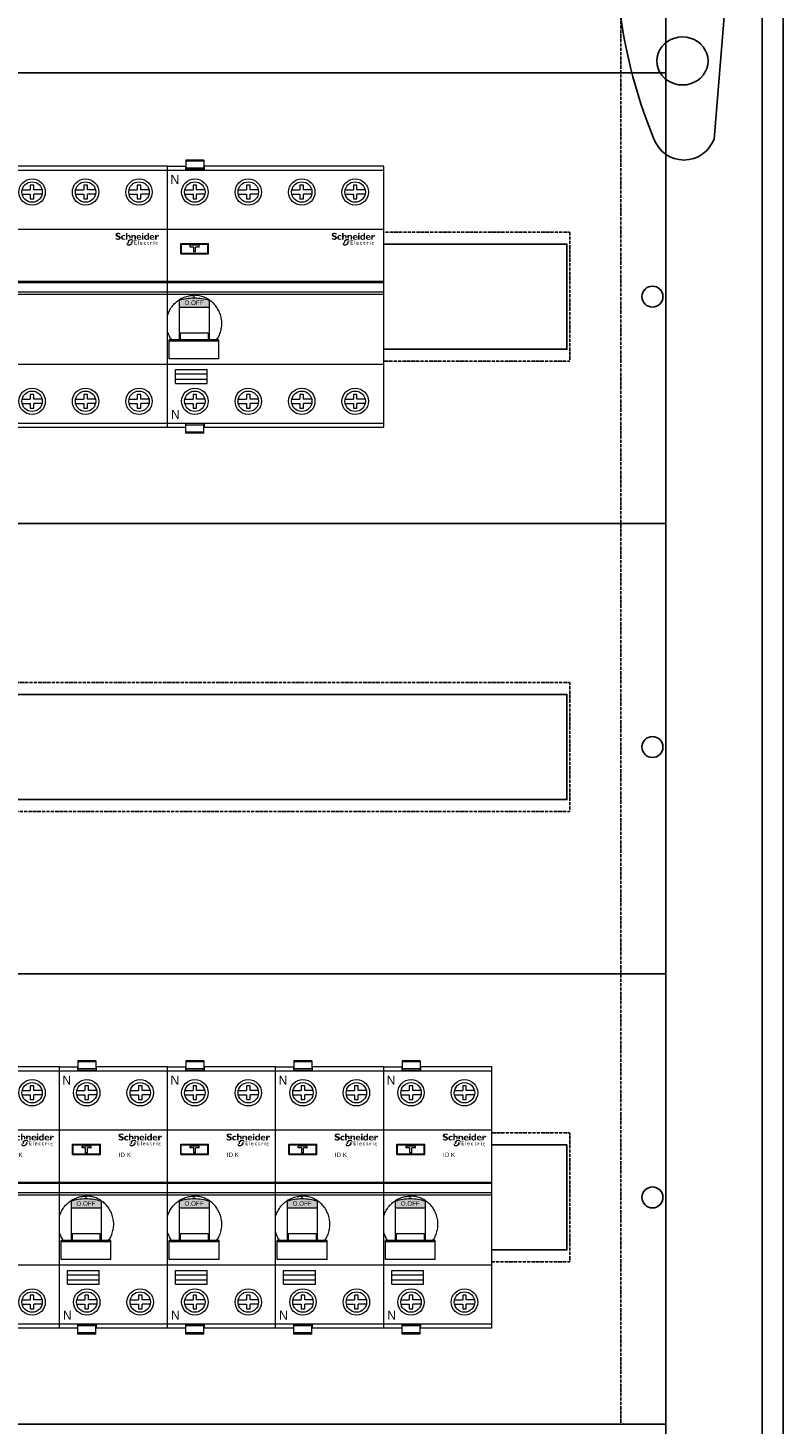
# Model space of a CAD drawing. Header units: millimetres. Extents: x 53896 to 55996, y -16755 to -13785.
# Tile 8 of 24: x 54420 to 54671, y -15290 to -14825. Entities that reach past the tile are written whole.
import ezdxf
from ezdxf.enums import TextEntityAlignment as Align

# ---------------------------------------------------------------- set-up
doc = ezdxf.new("R2010")
doc.units = ezdxf.units.MM
doc.header["$MEASUREMENT"] = 0
doc.linetypes.add('POINTILLE', pattern=[0.2, 0.06, -0.14])
doc.layers.add('2DE_OBJ_Schneider-Apparatus', color=7, linetype='Continuous', lineweight=18)
doc.layers.add('2DE_OBJ_Schneider-Logo', color=112, linetype='Continuous', lineweight=0)
for name, color, linetype in [('CP_WIPEOUT', 254, 'Continuous'), ('LAYER1', 7, 'Continuous'), ('LAYER13', 7, 'Continuous'), ('LAYER19', 7, 'Continuous'), ('LAYER27', 7, 'Continuous'), ('LAYER3', 7, 'Continuous')]:
    doc.layers.add(name, color=color, linetype=linetype)
doc.styles.add('CP_ATTR', font='arial.ttf')

# ---------------------------------------------------------------- blocks, each defined once
blk = doc.blocks.new('SYMBOLE_G')
at = {"layer": 'LAYER19', "color": 7}
blk.add_lwpolyline([(548, -15), (580, -15), (580, -1665), (548, -1665)], close=True, dxfattribs=at)
at = {"layer": 'LAYER27', "color": 7}
for points in [[(7, -5), (587, -5), (587, -1675), (7, -1675)], [(562, -911), (561.9, -909.7), (561.6, -908.5), (561.1, -907.4), (560.4, -906.3), (559.5, -905.3), (558.5, -904.5), (557.4, -903.9), (556.1, -903.4), (554.8, -903.1), (553.5, -903), (552.2, -903.1), (550.9, -903.4), (549.6, -903.9), (548.5, -904.5), (547.5, -905.3), (546.6, -906.3), (545.9, -907.4), (545.4, -908.5), (545.1, -909.7), (545, -911), (545.1, -912.3), (545.4, -913.5), (545.9, -914.6), (546.6, -915.7), (547.5, -916.7), (548.5, -917.5), (549.6, -918.1), (550.9, -918.6), (552.2, -918.9), (553.5, -919), (554.8, -918.9), (556.1, -918.6), (557.4, -918.1), (558.5, -917.5), (559.5, -916.7), (560.4, -915.7), (561.1, -914.6), (561.6, -913.5), (561.9, -912.3)]]:
    blk.add_lwpolyline(points, close=True, dxfattribs=at)
for points in [[(535, -839, 0.15181), (544, -937, 0.15181)], [(544, -937, 0.7), (564, -937, 0.7)]]:
    blk.add_lwpolyline(points, format="xyb", dxfattribs=at)
blk.add_lwpolyline([(564, -937), (572, -839)], dxfattribs=at)
at = {"layer": 'LAYER3', "color": 7}
blk.add_lwpolyline([(15, -15), (580, -15), (580, -1665), (15, -1665)], close=True, dxfattribs=at)
blk.add_lwpolyline([(15, -15), (580, -15), (580, -1665), (15, -1665)], close=True, dxfattribs=at)
blk = doc.blocks.new('__EDIGRA2__3466_G')
at = {"layer": 'LAYER13', "color": 7, "linetype": 'POINTILLE'}
blk.add_lwpolyline([(15, 0), (485, 0), (485, -150), (15, -150)], close=True, dxfattribs=at)
at = {"layer": 'LAYER13', "color": 7}
blk.add_lwpolyline([(35, -57), (467, -57), (467, -92), (35, -92)], close=True, dxfattribs=at)
at = {"layer": 'LAYER19', "color": 7}
blk.add_lwpolyline([(0, 0), (500, 0), (500, -150), (0, -150)], close=True, dxfattribs=at)
at = {"layer": 'LAYER19', "color": 253, "linetype": 'POINTILLE'}
blk.add_lwpolyline([(36, -53), (468, -53), (468, -96), (36, -96)], close=True, dxfattribs=at)
at = {"layer": 'LAYER19', "color": 7}
for centre in [(4.5, -74.5), (495.5, -74.5)]:
    blk.add_circle(centre, 3.5, dxfattribs=at)
blk = doc.blocks.new('__EDIGRA2__3468_G')
at = {"layer": 'LAYER13', "color": 7, "linetype": 'POINTILLE'}
blk.add_lwpolyline([(15, 0), (485, 0), (485, -150), (15, -150)], close=True, dxfattribs=at)
at = {"layer": 'LAYER13', "color": 7}
blk.add_lwpolyline([(35, -57), (467, -57), (467, -92), (35, -92)], close=True, dxfattribs=at)
at = {"layer": 'LAYER19', "color": 7}
blk.add_lwpolyline([(0, 0), (500, 0), (500, -150), (0, -150)], close=True, dxfattribs=at)
at = {"layer": 'LAYER19', "color": 253, "linetype": 'POINTILLE'}
blk.add_lwpolyline([(36, -53), (468, -53), (468, -96), (36, -96)], close=True, dxfattribs=at)
at = {"layer": 'LAYER19', "color": 7}
for centre in [(4.5, -74.5), (495.5, -74.5)]:
    blk.add_circle(centre, 3.5, dxfattribs=at)
blk = doc.blocks.new('Logo Schneider_2009')
for points in [[(1.6, 8.1), (1.9, 8), (2.2, 7.9), (2.5, 7.8), (2.7, 7.7), (3, 7.5), (3.2, 7.4), (3.3, 7.3), (3.3, 7.1), (3.3, 7), (3.2, 6.9), (3.1, 6.7), (3, 6.6), (2.7, 6.6), (2.4, 6.6), (2.4, 6.6), (2.2, 6.6), (2, 6.6), (1.8, 6.6), (1.5, 6.7), (1.3, 6.8), (1.1, 6.9), (0.9, 7), (0.6, 7.2), (0.4, 7.3), (0.4, 6), (0.4, 6), (0.7, 5.9), (0.9, 5.8), (1.2, 5.7), (1.4, 5.6), (1.6, 5.5), (1.9, 5.5), (2.1, 5.5), (2.3, 5.4), (2.5, 5.4), (2.6, 5.4), (2.9, 5.4), (3.1, 5.5), (3.4, 5.5), (3.6, 5.6), (3.8, 5.7), (4, 5.8), (4.2, 5.9), (4.3, 6), (4.5, 6.2), (4.6, 6.4), (4.7, 6.6), (4.8, 6.8), (4.8, 7), (4.8, 7.3), (4.8, 7.3), (4.8, 7.6), (4.8, 7.8), (4.7, 8), (4.6, 8.2), (4.4, 8.4), (4.2, 8.6), (4, 8.7), (4, 8.7), (3.8, 8.8), (3.7, 8.9), (3.5, 9), (3.2, 9.1), (2.9, 9.2), (2.6, 9.4), (2.4, 9.4), (2.1, 9.6), (1.9, 9.7), (1.8, 9.9), (1.8, 10), (1.8, 10), (1.8, 10.2), (1.9, 10.3), (2.1, 10.4), (2.4, 10.5), (2.7, 10.5), (2.7, 10.5), (2.9, 10.5), (3.1, 10.5), (3.3, 10.4), (3.5, 10.4), (3.8, 10.3), (4, 10.2), (4.3, 10.1), (4.6, 10), (4.6, 11.1), (4.4, 11.2), (4.2, 11.3), (3.9, 11.4), (3.7, 11.4), (3.4, 11.5), (3.2, 11.5), (3, 11.6), (2.8, 11.6), (2.5, 11.6), (2.4, 11.6), (2.2, 11.6), (1.9, 11.5), (1.7, 11.5), (1.4, 11.4), (1.2, 11.3), (1, 11.2), (0.9, 11.1), (0.8, 11.1), (0.6, 10.9), (0.5, 10.8), (0.4, 10.6), (0.3, 10.3), (0.3, 10.1), (0.2, 9.9), (0.2, 9.8), (0.3, 9.5), (0.3, 9.3), (0.4, 9.1), (0.5, 8.9), (0.7, 8.7), (0.8, 8.6), (1, 8.4), (1.1, 8.4), (1.2, 8.3), (1.4, 8.2)], [(8.8, 6.6), (8.6, 6.5), (8.3, 6.5), (8.1, 6.4), (7.9, 6.4), (7.7, 6.4), (7.7, 6.4), (7.4, 6.4), (7.2, 6.4), (7, 6.5), (6.8, 6.7), (6.7, 6.9), (6.6, 7.1), (6.5, 7.3), (6.5, 7.6), (6.5, 7.8), (6.6, 8), (6.6, 8.2), (6.7, 8.3), (6.9, 8.5), (7, 8.6), (7.2, 8.7), (7.5, 8.7), (7.7, 8.7), (7.9, 8.7), (8.1, 8.7), (8.3, 8.6), (8.6, 8.5), (8.8, 8.4), (8.8, 9.4), (8.6, 9.5), (8.4, 9.5), (8.1, 9.6), (7.9, 9.6), (7.7, 9.6), (7.4, 9.7), (7.3, 9.6), (7, 9.6), (6.8, 9.6), (6.6, 9.5), (6.3, 9.4), (6.1, 9.3), (5.9, 9.2), (5.8, 9.1), (5.7, 9), (5.6, 8.9), (5.4, 8.7), (5.3, 8.5), (5.2, 8.3), (5.2, 8), (5.1, 7.8), (5.1, 7.5), (5.1, 7.5), (5.1, 7.2), (5.2, 7), (5.2, 6.8), (5.3, 6.6), (5.5, 6.4), (5.6, 6.2), (5.8, 6), (5.9, 5.9), (6.1, 5.8), (6.3, 5.7), (6.5, 5.6), (6.7, 5.5), (7, 5.5), (7.2, 5.5), (7.5, 5.4), (7.6, 5.5), (7.9, 5.5), (8.1, 5.5), (8.3, 5.6), (8.6, 5.6), (8.8, 5.7)], [(12.3, 6.4), (12.2, 6.3), (12.2, 7.8), (12.1, 8.1), (12.1, 8.3), (12, 8.5), (11.8, 8.6), (11.7, 8.7), (11.5, 8.7), (11.3, 8.7), (11.1, 8.6), (11, 8.5), (10.8, 8.3), (10.7, 8.1), (10.7, 5.5), (9.4, 5.5), (9.4, 11.5), (10.7, 11.5), (10.7, 9), (10.7, 9), (10.8, 9.2), (11, 9.3), (11.2, 9.5), (11.4, 9.6), (11.6, 9.6), (11.9, 9.7), (11.9, 9.7), (12.2, 9.6), (12.4, 9.6), (12.7, 9.5), (12.9, 9.4), (13, 9.3), (13.1, 9.1), (13.2, 8.9), (13.3, 8.7), (13.4, 8.5), (13.4, 8.3), (13.4, 8.1), (13.4, 6.9), (13.3, 6.8), (13.1, 6.8), (13, 6.8), (12.9, 6.7), (12.8, 6.7), (12.6, 6.6), (12.5, 6.5), (12.4, 6.5)], [(14.3, 6.8), (14.2, 6.9), (14, 6.9), (14, 9.6), (15.3, 9.6), (15.3, 9), (15.5, 9.2), (15.7, 9.3), (15.9, 9.5), (16.1, 9.6), (16.3, 9.6), (16.5, 9.7), (16.6, 9.7), (16.9, 9.6), (17.1, 9.6), (17.3, 9.5), (17.5, 9.4), (17.6, 9.3), (17.8, 9.2), (17.9, 9), (18, 8.8), (18.1, 8.6), (18.1, 8.3), (18.1, 8.1), (18.1, 5.5), (16.8, 5.5), (16.8, 8), (16.8, 8.3), (16.8, 8.5), (16.6, 8.7), (16.5, 8.8), (16.3, 8.8), (16.2, 8.8), (16, 8.8), (15.8, 8.7), (15.7, 8.6), (15.5, 8.4), (15.3, 8.1), (15.3, 6.4), (15.3, 6.4), (15.2, 6.5), (15.1, 6.6), (15, 6.7), (14.8, 6.7), (14.7, 6.8), (14.6, 6.8), (14.4, 6.8)], [(17.4, 4.4), (18.8, 4.4), (18.8, 4.9), (16.8, 4.9), (16.8, 1.3), (18.9, 1.3), (18.9, 1.8), (17.4, 1.8), (17.4, 2.9), (18.8, 2.9), (18.8, 3.3), (17.4, 3.3)], [(20.4, 4.9), (20, 4.9), (20, 1.3), (20.4, 1.3)], [(26.2, 3.7), (26.1, 3.7), (26, 3.7), (25.8, 3.7), (25.6, 3.6), (25.5, 3.6), (25.3, 3.5), (25.2, 3.4), (25.1, 3.3), (25.1, 3.1), (25, 3), (25, 2.8), (24.9, 2.6), (24.9, 2.4), (24.9, 2.4), (24.9, 2.2), (25, 2), (25, 1.9), (25.1, 1.7), (25.2, 1.6), (25.3, 1.6), (25.4, 1.5), (25.6, 1.4), (25.7, 1.3), (25.9, 1.3), (26.1, 1.3), (26.1, 1.3), (26.3, 1.3), (26.5, 1.3), (26.6, 1.4), (26.8, 1.4), (26.8, 1.9), (26.7, 1.8), (26.5, 1.8), (26.3, 1.7), (26.2, 1.7), (26, 1.7), (25.8, 1.8), (25.7, 1.8), (25.6, 1.9), (25.5, 2), (25.4, 2.1), (25.4, 2.3), (25.4, 2.5), (25.4, 2.6), (25.4, 2.8), (25.5, 2.9), (25.6, 3.1), (25.6, 3.1), (25.7, 3.2), (25.9, 3.3), (26.1, 3.3), (26.1, 3.3), (26.2, 3.3), (26.4, 3.2), (26.6, 3.1), (26.7, 3), (26.7, 3.5), (26.7, 3.5), (26.5, 3.6), (26.4, 3.7)], [(29.5, 3.6), (28.7, 3.6), (28.7, 4.1), (27.9, 3.3), (27.9, 3.2), (28.3, 3.2), (28.3, 2), (28.3, 1.9), (28.3, 1.7), (28.4, 1.6), (28.4, 1.5), (28.6, 1.4), (28.7, 1.3), (28.8, 1.3), (29, 1.3), (29.1, 1.3), (29.3, 1.3), (29.4, 1.4), (29.6, 1.4), (29.6, 1.9), (29.5, 1.8), (29.4, 1.8), (29.2, 1.7), (29.1, 1.7), (29, 1.7), (28.8, 1.8), (28.8, 1.9), (28.7, 2.1), (28.7, 3.2), (29.5, 3.2)], [(32.1, 3.5), (31.9, 3.5), (31.9, 3.5), (31.7, 3.5), (31.6, 3.4), (31.5, 3.3), (31.4, 3.1), (31.3, 2.9), (31.3, 3.5), (30.8, 3.5), (30.8, 1.2), (31.3, 1.2), (31.3, 2.4), (31.3, 2.4), (31.3, 2.6), (31.3, 2.7), (31.4, 2.9), (31.5, 3), (31.7, 3.1), (31.8, 3.1), (31.9, 3.1), (32.1, 3), (32.2, 2.9), (32.5, 3.3), (32.4, 3.3), (32.2, 3.4)], [(36.5, 8.1), (36.7, 8.2), (36.8, 8.4), (37, 8.4), (37.2, 8.5), (37.2, 8.4), (37.4, 8.4), (37.7, 8.3), (37.9, 8.2), (38.3, 9.3), (38.1, 9.4), (37.8, 9.6), (37.6, 9.6), (37.4, 9.7), (37.4, 9.7), (37.2, 9.6), (37.1, 9.6), (36.9, 9.5), (36.7, 9.3), (36.6, 9.2), (36.4, 8.9), (36.3, 8.7), (36.1, 8.4), (36.1, 8.4), (36.1, 9.6), (34.8, 9.6), (34.8, 5.5), (36.1, 5.5), (36.1, 7.3), (36.1, 7.3), (36.3, 7.6), (36.4, 7.9)], [(35.5, 3.1), (35.4, 3), (35.4, 2.8), (35.3, 2.7), (35.3, 2.5), (35.3, 2.3), (35.3, 2.2), (35.3, 2), (35.3, 1.9), (35.4, 1.7), (35.5, 1.6), (35.6, 1.4), (35.6, 1.4), (35.8, 1.3), (35.9, 1.2), (36.1, 1.2), (36.3, 1.1), (36.4, 1.1), (36.5, 1.1), (36.6, 1.1), (36.8, 1.1), (37, 1.2), (37.1, 1.3), (37.1, 1.7), (37, 1.7), (36.8, 1.6), (36.7, 1.6), (36.5, 1.5), (36.3, 1.6), (36.2, 1.6), (36, 1.7), (35.9, 1.7), (35.8, 1.8), (35.8, 2), (35.7, 2.1), (35.7, 2.3), (35.7, 2.4), (35.8, 2.6), (35.8, 2.8), (35.9, 2.9), (36, 2.9), (36.1, 3), (36.3, 3.1), (36.4, 3.1), (36.4, 3.1), (36.6, 3.1), (36.7, 3), (36.9, 3), (37.1, 2.9), (37.1, 3.4), (37.1, 3.4), (36.9, 3.4), (36.7, 3.5), (36.6, 3.5), (36.4, 3.5), (36.3, 3.5), (36.1, 3.5), (36, 3.5), (35.8, 3.4), (35.7, 3.3), (35.6, 3.2)]]:
    blk.add_hatch(color=112).paths.add_polyline_path(points)
h = blk.add_hatch(color=112)
h.paths.add_polyline_path([(11.8, 5.4), (11.7, 5.3), (11.6, 5.2), (11.4, 5.1), (11.3, 5), (11.2, 4.9), (11.2, 4.9), (11.1, 4.8), (11, 4.7), (10.9, 4.6), (10.8, 4.5), (10.7, 4.4), (10.6, 4.2), (11.4, 4.2), (11.2, 3.7), (10.3, 3.7), (10.3, 3.6), (10.2, 3.5), (10.1, 3.4), (10.1, 3.3), (11.2, 3.3), (11, 2.8), (9.9, 2.8), (9.9, 2.6), (9.9, 2.5), (9.9, 2.3), (9.9, 2.2), (9.9, 2.1), (9.9, 1.9), (9.9, 1.8), (9.9, 1.7), (9.9, 1.5), (10, 1.4), (10, 1.3), (10.1, 1.2), (10.1, 1), (10.2, 0.9), (10.3, 0.8), (10.3, 0.8), (10.4, 0.7), (10.5, 0.6), (10.6, 0.6), (10.8, 0.5), (10.9, 0.5), (11, 0.4), (11.1, 0.4), (11.3, 0.3), (11.4, 0.3), (11.6, 0.3), (11.7, 0.3), (11.8, 0.3), (11.9, 0.3), (12.1, 0.3), (12.2, 0.4), (12.3, 0.4), (12.4, 0.4), (12.6, 0.4), (12.7, 0.5), (12.8, 0.5), (12.9, 0.6), (13.1, 0.6), (13.2, 0.7), (13.3, 0.7), (13.4, 0.8), (13.5, 0.9), (13.7, 0.9), (13.8, 1), (13.9, 1.1), (14, 1.2), (14.1, 1.3), (14.3, 1.4), (14.4, 1.5), (14.5, 1.6), (14.6, 1.7), (14.7, 1.8), (14.8, 1.9), (14.9, 2), (15, 2.1), (15, 2.2), (15.1, 2.3), (14.1, 2.3), (14.3, 2.8), (15.4, 2.8), (15.5, 2.9), (15.5, 3.1), (15.6, 3.2), (15.6, 3.3), (14.4, 3.3), (14.4, 3.5), (14.5, 3.8), (15.8, 3.8), (15.8, 3.8), (15.8, 4), (15.8, 4.1), (15.8, 4.2), (15.8, 4.4), (15.8, 4.4), (15.8, 4.6), (15.8, 4.7), (15.8, 4.8), (15.8, 5), (15.7, 5.1), (15.7, 5.2), (15.6, 5.3), (15.5, 5.4), (15.5, 5.6), (15.4, 5.7), (15.3, 5.7), (15.2, 5.8), (15.1, 5.9), (15, 6), (14.8, 6), (14.7, 6.1), (14.6, 6.1), (14.4, 6.1), (14.3, 6.1), (14.2, 6.2), (14, 6.2), (13.9, 6.2), (13.8, 6.2), (13.6, 6.1), (13.5, 6.1), (13.4, 6.1), (13.3, 6.1), (13.1, 6), (13, 6), (12.9, 6), (12.8, 5.9), (12.6, 5.9), (12.5, 5.8), (12.4, 5.8), (12.3, 5.7), (12.1, 5.6), (12, 5.6), (11.9, 5.5)])
h.paths.add_polyline_path([(12.6, 4.5), (12.7, 4.6), (12.9, 4.7), (13, 4.8), (13.1, 4.8), (13.2, 4.9), (13.3, 4.9), (13.5, 5), (13.6, 5), (13.8, 5), (15, 5), (14.9, 4.2), (14.1, 4.2), (14, 4.2), (13.9, 4.1), (13.8, 3.5), (13.5, 2.6), (13.5, 2.5), (13.4, 2.3), (13.4, 2.2), (13.3, 2.1), (13.2, 2), (13.1, 1.9), (13, 1.8), (12.9, 1.8), (12.7, 1.7), (12.6, 1.6), (12.5, 1.6), (12.4, 1.5), (12.2, 1.5), (12.1, 1.5), (11.9, 1.5), (10.7, 1.5), (10.9, 2.3), (11.7, 2.3), (11.8, 2.3), (11.8, 2.4), (11.9, 2.5), (12.1, 3.5), (12.2, 3.8), (12.3, 3.9), (12.3, 4.1), (12.4, 4.2), (12.4, 4.3), (12.5, 4.4)], flags=16)
h = blk.add_hatch(color=112)
h.paths.add_polyline_path([(21.1, 9.6), (20.8, 9.7), (20.8, 9.7), (20.5, 9.6), (20.3, 9.6), (20, 9.5), (19.8, 9.5), (19.6, 9.4), (19.4, 9.2), (19.2, 9.1), (19.2, 9.1), (19.1, 8.9), (18.9, 8.7), (18.8, 8.5), (18.7, 8.3), (18.7, 8), (18.6, 7.8), (18.6, 7.6), (18.6, 7.5), (18.6, 7.3), (18.7, 7), (18.7, 6.8), (18.8, 6.6), (18.9, 6.4), (19.1, 6.2), (19.2, 6), (19.3, 6), (19.4, 5.9), (19.6, 5.8), (19.8, 5.7), (20, 5.6), (20.3, 5.5), (20.5, 5.5), (20.8, 5.5), (21, 5.4), (21.2, 5.5), (21.5, 5.5), (21.7, 5.5), (22, 5.6), (22.2, 5.7), (22.4, 5.7), (22.6, 5.9), (22.8, 6), (22.8, 6.8), (22.6, 6.6), (22.3, 6.5), (22.1, 6.4), (21.9, 6.3), (21.7, 6.2), (21.4, 6.2), (21.3, 6.2), (21, 6.2), (20.8, 6.3), (20.6, 6.3), (20.4, 6.4), (20.2, 6.6), (20.1, 6.7), (20, 6.9), (20, 7.1), (19.9, 7.3), (22.8, 7.3), (22.9, 7.6), (22.8, 7.9), (22.8, 8.1), (22.7, 8.3), (22.6, 8.5), (22.5, 8.7), (22.4, 8.9), (22.3, 9), (22.1, 9.2), (21.9, 9.3), (21.7, 9.4), (21.5, 9.5), (21.3, 9.6)])
h.paths.add_polyline_path([(21.1, 8.9), (21.3, 8.8), (21.4, 8.7), (21.6, 8.5), (21.7, 8.3), (21.7, 8.1), (21.7, 8), (20, 8), (20, 8.3), (20.1, 8.5), (20.2, 8.6), (20.4, 8.8), (20.5, 8.8), (20.8, 8.9)], flags=16)
h = blk.add_hatch(color=112)
h.paths.add_polyline_path([(22.7, 3.7), (22.6, 3.7), (22.4, 3.7), (22.2, 3.6), (22.1, 3.5), (22, 3.4), (22, 3.4), (21.9, 3.3), (21.8, 3.1), (21.7, 3), (21.7, 2.8), (21.7, 2.6), (21.7, 2.5), (21.7, 2.3), (21.7, 2.2), (21.8, 2), (21.8, 1.9), (21.9, 1.7), (22, 1.6), (22.1, 1.5), (22.2, 1.4), (22.4, 1.4), (22.5, 1.3), (22.7, 1.3), (22.8, 1.3), (23, 1.3), (23.1, 1.3), (23.3, 1.4), (23.5, 1.4), (23.6, 1.5), (23.7, 1.6), (23.7, 2), (23.5, 1.9), (23.4, 1.8), (23.2, 1.8), (23.1, 1.7), (22.9, 1.7), (22.7, 1.7), (22.6, 1.8), (22.4, 1.8), (22.3, 1.9), (22.2, 2.1), (22.2, 2.2), (22.1, 2.4), (22.1, 2.4), (23.8, 2.4), (23.7, 2.6), (23.7, 2.8), (23.7, 3), (23.6, 3.1), (23.6, 3.3), (23.5, 3.4), (23.4, 3.5), (23.3, 3.6), (23.2, 3.6), (23, 3.7), (22.9, 3.7)])
h.paths.add_polyline_path([(22.8, 3.3), (22.9, 3.3), (23.1, 3.2), (23.2, 3.1), (23.2, 3), (23.3, 2.8), (23.3, 2.7), (22.1, 2.7), (22.2, 2.9), (22.2, 3.1), (22.3, 3.2), (22.5, 3.2), (22.6, 3.3)], flags=16)
h = blk.add_hatch(color=112)
h.paths.add_polyline_path([(23.8, 11.4), (23.6, 11.3), (23.6, 11.3), (23.4, 11.1), (23.3, 10.9), (23.3, 10.7), (23.3, 10.5), (23.4, 10.3), (23.5, 10.2), (23.7, 10.2), (23.8, 10.2), (24, 10.2), (24.2, 10.3), (24.4, 10.5), (24.6, 10.7), (24.7, 10.9), (24.7, 11.1), (24.7, 11.2), (24.6, 11.4), (24.5, 11.5), (24.2, 11.6), (24.2, 11.6), (24, 11.5)])
h.paths.add_polyline_path([(24.6, 9.6), (23.3, 9.6), (23.3, 5.5), (24.6, 5.5)])
h = blk.add_hatch(color=112)
h.paths.add_polyline_path([(28.2, 9.4), (27.9, 9.5), (27.7, 9.6), (27.5, 9.6), (27.2, 9.6), (27.1, 9.7), (26.8, 9.6), (26.6, 9.6), (26.4, 9.5), (26.2, 9.4), (26, 9.3), (25.8, 9.2), (25.7, 9.1), (25.5, 8.9), (25.4, 8.7), (25.3, 8.5), (25.2, 8.3), (25.2, 8.1), (25.2, 7.8), (25.1, 7.6), (25.2, 7.3), (25.2, 7.1), (25.2, 6.8), (25.3, 6.6), (25.4, 6.4), (25.6, 6.2), (25.7, 6), (25.9, 5.9), (26, 5.7), (26.2, 5.6), (26.5, 5.5), (26.7, 5.5), (26.9, 5.4), (27, 5.4), (27.3, 5.4), (27.5, 5.5), (27.7, 5.6), (27.9, 5.7), (28.1, 5.8), (28.2, 5.8), (28.2, 5.5), (29.4, 5.5), (29.4, 11.5), (28.2, 11.5)])
h.paths.add_polyline_path([(28.2, 8.6), (28.2, 6.6), (27.9, 6.5), (27.7, 6.4), (27.5, 6.3), (27.4, 6.3), (27.2, 6.3), (27, 6.4), (26.8, 6.5), (26.7, 6.6), (26.6, 6.8), (26.5, 7), (26.5, 7.2), (26.4, 7.5), (26.5, 7.8), (26.5, 8.1), (26.6, 8.3), (26.7, 8.5), (26.8, 8.6), (26.9, 8.7), (27.1, 8.8), (27.3, 8.8), (27.5, 8.8), (27.7, 8.8), (27.9, 8.7)], flags=16)
h = blk.add_hatch(color=112)
h.paths.add_polyline_path([(32.4, 9.6), (32.2, 9.7), (32.2, 9.7), (31.9, 9.6), (31.7, 9.6), (31.4, 9.5), (31.2, 9.5), (31, 9.4), (30.8, 9.2), (30.6, 9.1), (30.6, 9.1), (30.4, 8.9), (30.3, 8.7), (30.2, 8.5), (30.1, 8.3), (30.1, 8), (30, 7.8), (30, 7.6), (30, 7.5), (30, 7.3), (30.1, 7), (30.1, 6.8), (30.2, 6.6), (30.3, 6.4), (30.5, 6.2), (30.6, 6), (30.6, 6), (30.8, 5.9), (31, 5.8), (31.2, 5.7), (31.4, 5.6), (31.7, 5.5), (31.9, 5.5), (32.2, 5.5), (32.4, 5.4), (32.6, 5.5), (32.9, 5.5), (33.1, 5.5), (33.4, 5.6), (33.6, 5.7), (33.8, 5.7), (34, 5.9), (34.2, 6), (34.2, 6.8), (33.9, 6.6), (33.7, 6.5), (33.5, 6.4), (33.3, 6.3), (33, 6.2), (32.8, 6.2), (32.7, 6.2), (32.4, 6.2), (32.2, 6.3), (31.9, 6.3), (31.8, 6.4), (31.6, 6.6), (31.5, 6.7), (31.4, 6.9), (31.4, 7.1), (31.3, 7.3), (34.2, 7.3), (34.2, 7.6), (34.2, 7.9), (34.2, 8.1), (34.1, 8.3), (34, 8.5), (33.9, 8.7), (33.8, 8.9), (33.7, 9), (33.5, 9.2), (33.3, 9.3), (33.1, 9.4), (32.9, 9.5), (32.7, 9.6)])
h.paths.add_polyline_path([(32.5, 8.9), (32.7, 8.8), (32.8, 8.7), (33, 8.5), (33.1, 8.3), (33.1, 8.1), (33.1, 8), (31.4, 8), (31.4, 8.3), (31.5, 8.5), (31.6, 8.6), (31.7, 8.8), (31.9, 8.8), (32.2, 8.9)], flags=16)
h = blk.add_hatch(color=112)
h.paths.add_polyline_path([(34.1, 4.4), (34, 4.4), (33.8, 4.4), (33.7, 4.3), (33.6, 4.2), (33.6, 4), (33.7, 3.9), (33.8, 3.9), (33.9, 4), (34.1, 4), (34.1, 4.2), (34.1, 4.3)])
h.paths.add_polyline_path([(34.1, 3.5), (33.6, 3.5), (33.6, 1.2), (34.1, 1.2)])
blk = doc.blocks.new('Schneider Electric-logo')
at = {"color": 3, "xscale": 45.60207954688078, "yscale": 45.60207954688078, "zscale": 45.60207954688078}
blk.add_blockref('Logo Schneider_2009', (2560, 1257), dxfattribs=at)
blk = doc.blocks.new('SE_logo')
at = {"xscale": 0.2, "yscale": 0.2, "zscale": 0.2}
blk.add_blockref('Schneider Electric-logo', (-516, -249), dxfattribs=at)
blk = doc.blocks.new('2d_roz_iid_4p_se4_5zcjj1a')
blk.add_wipeout([(0, 0), (3.05, 0), (3.05, 1), (6.05, 1), (6.05, 0), (36, 0), (36, -43.5), (6.05, -43.5), (6.05, -44.5), (3.05, -44.5), (3.05, -43.5), (0, -43.5)]).dxf.layer = 'CP_WIPEOUT'
at = {"lineweight": 0}
h = blk.add_hatch(color=112, dxfattribs=at)
h.dxf.hatch_style = 1
edge = h.paths.add_edge_path()
edge.add_line((1.93, -22.39), (1.92, -23.51))
edge.add_line((1.92, -23.51), (6.92, -23.51))
edge.add_line((6.93, -23.51), (6.93, -22.39))
edge.add_ellipse((4.42, -25.29), major_axis=(5.33, 0.01), ratio=0.616685, start_angle=61.9633, end_angle=89.8826)
edge.add_ellipse((4.42, -25.29), major_axis=(5.32, 0.01), ratio=0.617268, start_angle=89.8806, end_angle=117.975)
for p, q in [((0, -43.5), (0, 0)), ((0, 0), (3.05, 0)), ((3, 0), (3, -0.7)), ((3.05, 1), (3.05, -0.7)), ((6.05, 1), (3.05, 1)), ((6.05, 0.8), (3.05, 0.8)), ((6.05, 1), (6.05, -0.7)), ((36, 0), (6.05, 0)), ((6.1, 0), (6.1, -0.7)), ((36, -43.5), (36, 0)), ((0, -0.7), (36, -0.7)), ((6.05, -0.35), (3.05, -0.35)), ((6.05, -0.6), (3.05, -0.6)), ((2.89, -3.97), (4.25, -3.97)), ((4.85, -3.17), (4.25, -3.17)), ((4.25, -3.17), (4.25, -3.97)), ((4.85, -3.97), (4.85, -3.17)), ((6.21, -3.97), (4.85, -3.97)), ((11.79, -3.97), (13.15, -3.97)), ((13.75, -3.17), (13.15, -3.17)), ((13.15, -3.17), (13.15, -3.97)), ((13.75, -3.97), (13.75, -3.17)), ((15.11, -3.97), (13.75, -3.97)), ((20.69, -3.97), (22.05, -3.97)), ((22.65, -3.17), (22.05, -3.17)), ((22.05, -3.17), (22.05, -3.97)), ((22.65, -3.97), (22.65, -3.17)), ((24.01, -3.97), (22.65, -3.97)), ((29.59, -3.97), (30.95, -3.97)), ((31.55, -3.17), (30.95, -3.17)), ((30.95, -3.17), (30.95, -3.97)), ((31.55, -3.97), (31.55, -3.17)), ((32.91, -3.97), (31.55, -3.97)), ((2.89, -4.67), (4.25, -4.67)), ((4.25, -4.67), (4.25, -5.47)), ((4.25, -5.47), (4.85, -5.47)), ((4.85, -5.47), (4.85, -4.67)), ((6.21, -4.67), (4.85, -4.67)), ((11.79, -4.67), (13.15, -4.67)), ((13.15, -4.67), (13.15, -5.47)), ((13.15, -5.47), (13.75, -5.47)), ((13.75, -5.47), (13.75, -4.67)), ((15.11, -4.67), (13.75, -4.67)), ((20.69, -4.67), (22.05, -4.67)), ((22.05, -4.67), (22.05, -5.47)), ((22.05, -5.47), (22.65, -5.47)), ((22.65, -5.47), (22.65, -4.67)), ((24.01, -4.67), (22.65, -4.67)), ((29.59, -4.67), (30.95, -4.67)), ((30.95, -4.67), (30.95, -5.47)), ((30.95, -5.47), (31.55, -5.47)), ((31.55, -5.47), (31.55, -4.67)), ((32.91, -4.67), (31.55, -4.67)), ((0, -10.5), (36, -10.5)), ((2.19, -12.88), (2.3, -12.99)), ((2.19, -12.88), (6.84, -12.88)), ((2.19, -14.63), (2.19, -12.88)), ((2.3, -14.52), (2.3, -12.99)), ((5.26, -13.2), (3.76, -13.2)), ((3.76, -13.5), (3.76, -13.2)), ((4.36, -13.5), (3.76, -13.5)), ((4.36, -14.3), (4.36, -13.5)), ((4.66, -14.3), (4.66, -13.5)), ((5.26, -13.5), (4.66, -13.5)), ((5.26, -13.5), (5.26, -13.2)), ((6.73, -12.99), (6.84, -12.88)), ((6.73, -14.52), (6.73, -12.99)), ((6.84, -14.63), (6.84, -12.88)), ((2.19, -14.63), (2.3, -14.52)), ((2.19, -14.63), (6.84, -14.63)), ((4.66, -14.3), (4.36, -14.3)), ((6.73, -14.52), (6.84, -14.63)), ((36, -19.25), (0, -19.25)), ((36, -19.45), (0, -19.45)), ((0, -20.94), (36, -20.94)), ((0, -21.35), (36, -21.35)), ((1.93, -22.39), (1.93, -28.94)), ((4.43, -22.01), (4.43, -21.53)), ((6.93, -22.39), (6.93, -28.94)), ((1.93, -23.51), (6.93, -23.51)), ((2.1, -27.77), (6.75, -27.77)), ((2.1, -27.77), (2.1, -28.94)), ((6.75, -27.77), (6.75, -28.94)), ((8.57, -28.94), (0.28, -28.94)), ((0.28, -32.11), (0.28, -28.94)), ((0.28, -29.1), (8.57, -29.1)), ((8.57, -32.11), (8.57, -28.94)), ((8.57, -32.11), (0.28, -32.11)), ((0, -33), (36, -33)), ((1.32, -36.2), (1.32, -33.9)), ((1.32, -33.9), (6.62, -33.9)), ((1.32, -34.62), (6.62, -34.62)), ((6.62, -36.2), (6.62, -33.9)), ((1.32, -35.47), (6.62, -35.47)), ((1.32, -36.2), (6.62, -36.2)), ((2.89, -38.82), (4.25, -38.82)), ((4.85, -38.03), (4.25, -38.03)), ((4.25, -38.03), (4.25, -38.82)), ((4.85, -38.82), (4.85, -38.03)), ((6.21, -38.82), (4.85, -38.82)), ((11.79, -38.82), (13.15, -38.82)), ((13.75, -38.03), (13.15, -38.03)), ((13.15, -38.03), (13.15, -38.82)), ((13.75, -38.82), (13.75, -38.03)), ((15.11, -38.82), (13.75, -38.82)), ((20.69, -38.82), (22.05, -38.82)), ((22.65, -38.03), (22.05, -38.03)), ((22.05, -38.03), (22.05, -38.82)), ((22.65, -38.82), (22.65, -38.03)), ((24.01, -38.82), (22.65, -38.82)), ((29.59, -38.82), (30.95, -38.82)), ((31.55, -38.03), (30.95, -38.03)), ((30.95, -38.03), (30.95, -38.82)), ((31.55, -38.82), (31.55, -38.03)), ((32.91, -38.82), (31.55, -38.82)), ((2.89, -39.53), (4.25, -39.53)), ((4.25, -39.53), (4.25, -40.32)), ((4.25, -40.32), (4.85, -40.32)), ((4.85, -40.32), (4.85, -39.53)), ((6.21, -39.53), (4.85, -39.53)), ((11.79, -39.53), (13.15, -39.53)), ((13.15, -39.53), (13.15, -40.32)), ((13.15, -40.32), (13.75, -40.32)), ((13.75, -40.32), (13.75, -39.53)), ((15.11, -39.53), (13.75, -39.53)), ((20.69, -39.53), (22.05, -39.53)), ((22.05, -39.53), (22.05, -40.32)), ((22.05, -40.32), (22.65, -40.32)), ((22.65, -40.32), (22.65, -39.53)), ((24.01, -39.53), (22.65, -39.53)), ((29.59, -39.53), (30.95, -39.53)), ((30.95, -39.53), (30.95, -40.32)), ((30.95, -40.32), (31.55, -40.32)), ((31.55, -40.32), (31.55, -39.53)), ((32.91, -39.53), (31.55, -39.53)), ((0, -42.8), (36, -42.8)), ((0, -43.5), (3.05, -43.5)), ((3, -42.8), (3, -43.5)), ((3.05, -44.5), (3.05, -42.8)), ((6.05, -42.9), (3.05, -42.9)), ((6.05, -43.15), (3.05, -43.15)), ((6.05, -44.5), (6.05, -42.8)), ((6.05, -43.5), (36, -43.5)), ((6.1, -42.8), (6.1, -43.5)), ((6.05, -44.3), (3.05, -44.3)), ((6.05, -44.5), (3.05, -44.5))]:
    blk.add_line(p, q, dxfattribs=at)
for points in [[(2.3, -12.99), (6.73, -12.99)], [(2.3, -14.52), (6.73, -14.52)]]:
    blk.add_lwpolyline(points, dxfattribs=at)
for centre, radius in [((4.55, -4.33), 2.2), ((13.45, -4.33), 2.2), ((22.35, -4.33), 2.2), ((31.25, -4.33), 2.2), ((4.55, -4.33), 1.7), ((13.45, -4.33), 1.7), ((22.35, -4.33), 1.7), ((31.25, -4.33), 1.7), ((4.55, -39.18), 2.2), ((13.45, -39.18), 2.2), ((22.35, -39.18), 2.2), ((31.25, -39.18), 2.2), ((4.55, -39.18), 1.7), ((13.45, -39.18), 1.7), ((22.35, -39.18), 1.7), ((31.25, -39.18), 1.7)]:
    blk.add_circle(centre, radius, dxfattribs=at)
for start_param, end_param in [(1.570796, 2.060485), (1.084002, 1.570796)]:
    blk.add_ellipse((4.43, -25.3), major_axis=(5.33, 0), ratio=0.617793, start_param=start_param, end_param=end_param, dxfattribs=at)
for points, knots in [([(0, -24.93), (0.08, -24.66), (0.28, -24.13), (0.73, -23.38), (1.31, -22.74), (1.99, -22.21), (2.75, -21.83), (3.57, -21.59), (4.14, -21.53), (4.43, -21.53)], [0.5895785, 0.5895785, 0.5895785, 0.5895785, 0.6470588, 0.7058824, 0.7647059, 0.8235294, 0.8823529, 0.9411765, 1, 1, 1, 1]), ([(8.17, -28.94), (8.32, -28.74), (8.59, -28.28), (8.89, -27.51), (9.04, -26.65), (9.04, -25.79), (8.89, -24.93), (8.58, -24.13), (8.12, -23.38), (7.55, -22.74), (6.86, -22.21), (6.1, -21.83), (5.28, -21.59), (4.71, -21.53), (4.43, -21.53)], [0.3024528, 0.3024528, 0.3024528, 0.3024528, 0.3529412, 0.4117647, 0.4705882, 0.5294118, 0.5882353, 0.6470588, 0.7058824, 0.7647059, 0.8235294, 0.8823529, 0.9411765, 1, 1, 1, 1]), ([(0.69, -28.95), (0.54, -28.75), (0.27, -28.28), (0.08, -27.79), (0, -27.51)], [0.3024528, 0.3024528, 0.3024528, 0.3024528, 0.3529412, 0.4114543, 0.4114543, 0.4114543, 0.4114543])]:
    blk.add_open_spline(points, degree=3, knots=knots, dxfattribs=at)
at = {"layer": '2DE_OBJ_Schneider-Logo', "lineweight": 0, "xscale": 0.020910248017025, "yscale": 0.020910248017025, "zscale": 0.020910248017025}
blk.add_blockref('SE_logo', (27.37, -13.38), dxfattribs=at)
at = {"linetype": 'Continuous', "lineweight": 0}
for p in [(0.49, -2.97), (0.59, -42.13)]:
    blk.add_text('N', height=1.5, dxfattribs=at).set_placement(p)
at = {"color": 114, "linetype": 'Continuous', "lineweight": 0}
blk.add_text('O.OFF', height=0.75, dxfattribs=at).set_placement((2.83, -23.13))
at = {"linetype": 'ByBlock', "style": 'CP_ATTR', "flags": 9}
blk.add_attdef('WEIGHT', text='', height=0.00025, dxfattribs=at).set_placement((0, -21.75), align=Align.MIDDLE_LEFT)
at = {"style": 'CP_ATTR', "flags": 9}
for tag in ['MARK3', 'FUNCTION', 'GROUP', 'NUMBER', 'OTHER', 'LINK', 'TEXT_01', 'IP', 'NUMBER_OF_POLES', 'POWER_LOSSES', 'POWER', 'VOLTAGE', 'CURRENT', 'CHARACTER', 'PRODUCER', 'ORDER-NO', 'PRODUCT-TYPE', 'MARK2', 'ARTICLE', 'NAME']:
    blk.add_attdef(tag, text='', height=0.00025, dxfattribs=at).set_placement((0, -21.75), align=Align.MIDDLE_LEFT)
blk = doc.blocks.new('2d_roz_iid_2p_se4_5zcjj1a')
blk.add_wipeout([(0, 43.5), (6.1, 43.5), (6.1, 45.5), (12.1, 45.5), (12.1, 43.5), (36, 43.5), (36, -43.5), (12.1, -43.5), (12.1, -45.5), (6.1, -45.5), (6.1, -43.5), (0, -43.5)]).dxf.layer = 'CP_WIPEOUT'
at = {"lineweight": 0}
h = blk.add_hatch(color=112, dxfattribs=at)
h.dxf.hatch_style = 1
edge = h.paths.add_edge_path()
edge.add_line((3.85, -1.29), (3.85, -3.51))
edge.add_line((3.85, -3.51), (13.85, -3.51))
edge.add_line((13.85, -3.51), (13.85, -1.28))
edge.add_ellipse((8.85, -7.08), major_axis=(10.65, 0.01), ratio=0.616685, start_angle=61.9633, end_angle=89.8826)
edge.add_ellipse((8.85, -7.08), major_axis=(10.64, 0.01), ratio=0.617268, start_angle=89.8806, end_angle=117.975)
for p, q in [((0, -43.5), (0, 43.5)), ((0, 43.5), (6.1, 43.5)), ((0, 42.1), (36, 42.1)), ((6, 43.5), (6, 42.1)), ((6.1, 45.5), (6.1, 42.1)), ((12.1, 45.5), (6.1, 45.5)), ((12.1, 45.1), (6.1, 45.1)), ((12.1, 42.8), (6.1, 42.8)), ((12.1, 42.3), (6.1, 42.3)), ((12.1, 45.5), (12.1, 42.1)), ((36, 43.5), (12.1, 43.5)), ((12.2, 43.5), (12.2, 42.1)), ((36, -43.5), (36, 43.5)), ((5.77, 35.55), (8.5, 35.55)), ((5.77, 34.15), (8.5, 34.15)), ((9.7, 37.15), (8.5, 37.15)), ((8.5, 37.15), (8.5, 35.55)), ((8.5, 34.15), (8.5, 32.55)), ((8.5, 32.55), (9.7, 32.55)), ((9.7, 35.55), (9.7, 37.15)), ((12.43, 35.55), (9.7, 35.55)), ((9.7, 32.55), (9.7, 34.15)), ((12.43, 34.15), (9.7, 34.15)), ((23.57, 35.55), (26.3, 35.55)), ((23.57, 34.15), (26.3, 34.15)), ((27.5, 37.15), (26.3, 37.15)), ((26.3, 37.15), (26.3, 35.55)), ((26.3, 34.15), (26.3, 32.55)), ((26.3, 32.55), (27.5, 32.55)), ((27.5, 35.55), (27.5, 37.15)), ((30.23, 35.55), (27.5, 35.55)), ((27.5, 32.55), (27.5, 34.15)), ((30.23, 34.15), (27.5, 34.15)), ((0, 22.5), (36, 22.5)), ((4.38, 17.74), (4.59, 17.53)), ((4.38, 17.74), (13.68, 17.74)), ((4.38, 14.24), (4.38, 17.74)), ((4.38, 14.24), (4.59, 14.46)), ((4.38, 14.24), (13.68, 14.24)), ((4.59, 14.46), (4.59, 17.53)), ((10.53, 17.09), (7.53, 17.09)), ((7.53, 16.49), (7.53, 17.09)), ((8.73, 16.49), (7.53, 16.49)), ((8.73, 14.89), (8.73, 16.49)), ((9.33, 14.89), (8.73, 14.89)), ((9.33, 14.89), (9.33, 16.49)), ((10.53, 16.49), (9.33, 16.49)), ((10.53, 16.49), (10.53, 17.09)), ((13.46, 17.53), (13.68, 17.74)), ((13.46, 14.46), (13.46, 17.53)), ((13.46, 14.46), (13.68, 14.24)), ((13.68, 14.24), (13.68, 17.74)), ((36, 5), (0, 5)), ((36, 4.6), (0, 4.6)), ((0, 1.62), (36, 1.62)), ((0, 0.8), (36, 0.8)), ((8.86, -0.51), (8.86, 0.43)), ((3.85, -1.29), (3.85, -14.38)), ((3.85, -3.51), (13.85, -3.51)), ((13.85, -1.28), (13.85, -14.38)), ((4.2, -12.05), (13.5, -12.05)), ((4.2, -12.05), (4.2, -14.38)), ((13.5, -12.05), (13.5, -14.38)), ((17.15, -14.38), (0.55, -14.38)), ((0.55, -20.72), (0.55, -14.38)), ((0.55, -14.69), (17.15, -14.69)), ((17.15, -20.72), (17.15, -14.38)), ((0, -22.5), (36, -22.5)), ((17.15, -20.72), (0.55, -20.72)), ((2.65, -28.9), (2.65, -24.3)), ((2.65, -24.3), (13.25, -24.3)), ((2.65, -25.75), (13.25, -25.75)), ((2.65, -27.45), (13.25, -27.45)), ((13.25, -28.9), (13.25, -24.3)), ((2.65, -28.9), (13.25, -28.9)), ((5.77, -34.15), (8.5, -34.15)), ((5.77, -35.55), (8.5, -35.55)), ((9.7, -32.55), (8.5, -32.55)), ((8.5, -32.55), (8.5, -34.15)), ((8.5, -35.55), (8.5, -37.15)), ((8.5, -37.15), (9.7, -37.15)), ((9.7, -34.15), (9.7, -32.55)), ((12.43, -34.15), (9.7, -34.15)), ((9.7, -37.15), (9.7, -35.55)), ((12.43, -35.55), (9.7, -35.55)), ((23.57, -34.15), (26.3, -34.15)), ((23.57, -35.55), (26.3, -35.55)), ((27.5, -32.55), (26.3, -32.55)), ((26.3, -32.55), (26.3, -34.15)), ((26.3, -35.55), (26.3, -37.15)), ((26.3, -37.15), (27.5, -37.15)), ((27.5, -34.15), (27.5, -32.55)), ((30.23, -34.15), (27.5, -34.15)), ((27.5, -37.15), (27.5, -35.55)), ((30.23, -35.55), (27.5, -35.55)), ((0, -42.1), (36, -42.1)), ((0, -43.5), (6.1, -43.5)), ((6, -42.1), (6, -43.5)), ((6.1, -45.5), (6.1, -42.1)), ((12.1, -42.3), (6.1, -42.3)), ((12.1, -42.8), (6.1, -42.8)), ((12.1, -45.1), (6.1, -45.1)), ((12.1, -45.5), (6.1, -45.5)), ((12.1, -45.5), (12.1, -42.1)), ((12.1, -43.5), (36, -43.5)), ((12.2, -42.1), (12.2, -43.5))]:
    blk.add_line(p, q, dxfattribs=at)
for points in [[(4.59, 17.53), (13.46, 17.53)], [(4.59, 14.46), (13.46, 14.46)]]:
    blk.add_lwpolyline(points, dxfattribs=at)
for centre, radius in [((9.1, 34.85), 4.4), ((9.1, 34.85), 3.4), ((26.9, 34.85), 4.4), ((26.9, 34.85), 3.4), ((9.1, -34.85), 4.4), ((9.1, -34.85), 3.4), ((26.9, -34.85), 4.4), ((26.9, -34.85), 3.4)]:
    blk.add_circle(centre, radius, dxfattribs=at)
for start_param, end_param in [(1.570796, 2.060485), (1.084002, 1.570796)]:
    blk.add_ellipse((8.86, -7.1), major_axis=(10.66, 0), ratio=0.617793, start_param=start_param, end_param=end_param, dxfattribs=at)
for points, knots in [([(0, -6.36), (0.15, -5.82), (0.56, -4.75), (1.46, -3.26), (2.61, -1.98), (3.98, -0.93), (5.5, -0.16), (7.14, 0.32), (8.27, 0.43), (8.85, 0.43)], [0.5895785, 0.5895785, 0.5895785, 0.5895785, 0.6470588, 0.7058824, 0.7647059, 0.8235294, 0.8823529, 0.9411765, 1, 1, 1, 1]), ([(16.35, -14.38), (16.63, -13.98), (17.19, -13.05), (17.77, -11.52), (18.09, -9.8), (18.09, -8.08), (17.77, -6.37), (17.16, -4.75), (16.24, -3.25), (15.09, -1.97), (13.72, -0.92), (12.21, -0.15), (10.56, 0.33), (9.43, 0.43), (8.85, 0.43)], [0.3024528, 0.3024528, 0.3024528, 0.3024528, 0.3529412, 0.4117647, 0.4705882, 0.5294118, 0.5882353, 0.6470588, 0.7058824, 0.7647059, 0.8235294, 0.8823529, 0.9411765, 1, 1, 1, 1]), ([(1.37, -14.39), (1.09, -13.99), (0.54, -13.07), (0.16, -12.07), (0, -11.52)], [0.3024528, 0.3024528, 0.3024528, 0.3024528, 0.3529412, 0.4114543, 0.4114543, 0.4114543, 0.4114543])]:
    blk.add_open_spline(points, degree=3, knots=knots, dxfattribs=at)
at = {"layer": '2DE_OBJ_Schneider-Logo', "lineweight": 0, "xscale": 0.04182049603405, "yscale": 0.04182049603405, "zscale": 0.04182049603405}
blk.add_blockref('SE_logo', (19.73, 16.75), dxfattribs=at)
at = {"linetype": 'Continuous', "lineweight": 0}
for p in [(0.98, 37.56), (1.18, -40.76)]:
    blk.add_text('N', height=3, dxfattribs=at).set_placement(p)
at = {"color": 114, "linetype": 'Continuous', "lineweight": 0}
blk.add_text('O.OFF', height=1.5, dxfattribs=at).set_placement((5.66, -2.76))
at = {"style": 'CP_ATTR', "flags": 9}
for tag, p in [('NAME', (0, 0.01)), ('ARTICLE', (0, 0.01)), ('PRODUCT-TYPE', (0, 0.01)), ('ORDER-NO', (0, 0.01)), ('PRODUCER', (0, 0.01)), ('CHARACTER', (0, 0.01)), ('FUNCTION', (0, 0.01)), ('MARK3', (0, 0.01)), ('VOLTAGE', (0, 0)), ('POWER', (0, 0)), ('POWER_LOSSES', (0, 0)), ('NUMBER_OF_POLES', (0, 0)), ('IP', (0, 0)), ('LINK', (0, 0)), ('OTHER', (0, 0)), ('MARK2', (0.01, 0.01)), ('CURRENT', (0.01, 0.01)), ('TEXT_01', (0.01, 0)), ('NUMBER', (0.01, 0)), ('GROUP', (0.01, 0))]:
    blk.add_attdef(tag, text='', height=0.0005, dxfattribs=at).set_placement(p, align=Align.MIDDLE_LEFT)
at = {"linetype": 'ByBlock', "style": 'CP_ATTR', "flags": 9}
blk.add_attdef('WEIGHT', text='', height=0.0005, dxfattribs=at).set_placement((0, 0), align=Align.MIDDLE_LEFT)
at = {"layer": '2DE_OBJ_Schneider-Logo', "color": 253, "linetype": 'Continuous', "lineweight": 0}
blk.add_text('ID K', height=1.5, dxfattribs=at).set_placement((19.74, 13.43))

msp = doc.modelspace()

# ---------------------------------------------------------------- block references
at = {"layer": 'LAYER1'}
for name, p in [('SYMBOLE_G', (54084.14, -13925.12)), ('__EDIGRA2__3466_G', (54132.14, -14690.12)), ('__EDIGRA2__3466_G', (54132.14, -14840.12)), ('__EDIGRA2__3466_G', (54132.14, -14990.12)), ('__EDIGRA2__3468_G', (54132.14, -15140.12))]:
    msp.add_blockref(name, p, dxfattribs=at)

# ---------------------------------------------------------------- next in the draw order: block references
at = {"layer": '2DE_OBJ_Schneider-Apparatus', "color": 3, "xscale": 2, "yscale": 2, "zscale": 2}
msp.add_blockref('2d_roz_iid_4p_se4_5zcjj1a', (54394.14, -14871.12), dxfattribs=at)
at = {"layer": '2DE_OBJ_Schneider-Apparatus'}
msp.add_blockref('2d_roz_iid_2p_se4_5zcjj1a', (54394.14, -15214.62), dxfattribs=at)

# ---------------------------------------------------------------- next in the draw order: block references
at = {"layer": '2DE_OBJ_Schneider-Apparatus', "color": 3, "xscale": 2, "yscale": 2, "zscale": 2}
msp.add_blockref('2d_roz_iid_4p_se4_5zcjj1a', (54466.14, -14871.12), dxfattribs=at)
at = {"layer": '2DE_OBJ_Schneider-Apparatus'}
msp.add_blockref('2d_roz_iid_2p_se4_5zcjj1a', (54430.14, -15214.62), dxfattribs=at)

# ---------------------------------------------------------------- next in the draw order: block references
msp.add_blockref('2d_roz_iid_2p_se4_5zcjj1a', (54466.14, -15214.62), dxfattribs=at)

# ---------------------------------------------------------------- next in the draw order: block references
msp.add_blockref('2d_roz_iid_2p_se4_5zcjj1a', (54502.14, -15214.62), dxfattribs=at)

# ---------------------------------------------------------------- next in the draw order: block references
msp.add_blockref('2d_roz_iid_2p_se4_5zcjj1a', (54538.14, -15214.62), dxfattribs=at)

doc.saveas('drawing.dxf')
